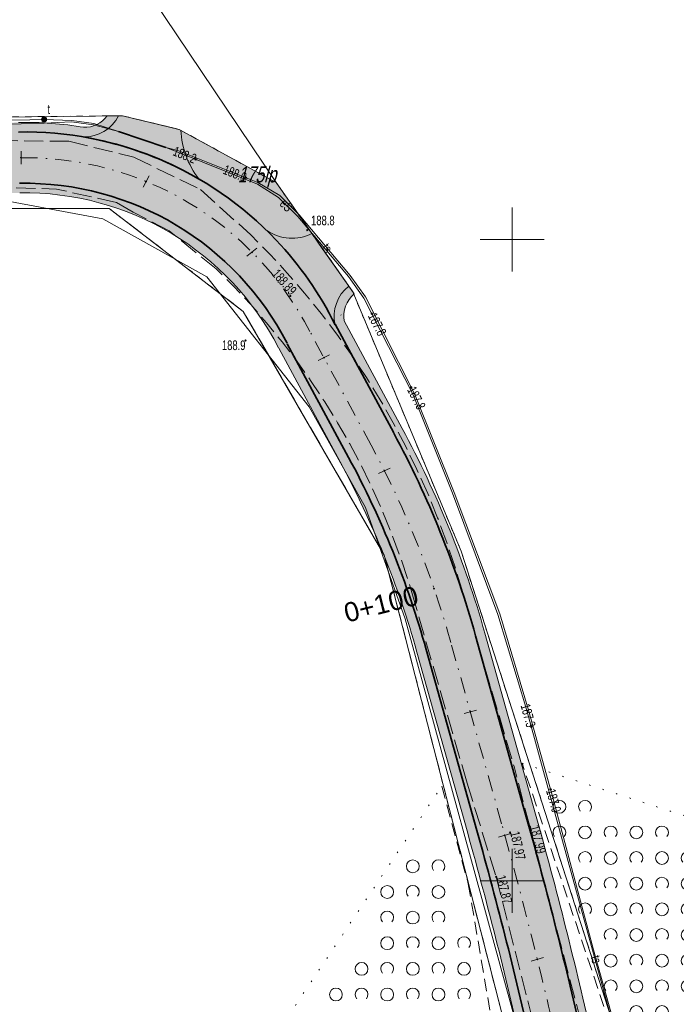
# Model space of a CAD drawing. Header units: millimetres. Extents: x 1024 to 29474, y -14562 to 6512.
# Tile 47 of 83: x 21629 to 21680, y 3005 to 3082. Entities that reach past the tile are written whole.
import ezdxf
from ezdxf.enums import TextEntityAlignment as Align

# ---------------------------------------------------------------- set-up
doc = ezdxf.new("R2010")
doc.units = ezdxf.units.MM
for name, pattern in [('1', [0]), ('2_14', [1, 0, -1]), ('2_OTKJ', [2, 1.5, -0.5]), ('2_OTZK', [1.5, 1, -0.5]), ('4_SUEP_A', [0]), ('4_SULO', [0]), ('4_SUTP_A', [0]), ('4_SUWP', [0]), ('DASHDOT', [25.4, 12.7, -6.35, 0, -6.35]), ('EGDE', [0]), ('EGKK', [2, 1.5, -0.5]), ('EGUG', [1, 0.5, -0.5])]:
    doc.linetypes.add(name, pattern=pattern)
for name, color, linetype, lineweight in [('D.O. Kilometraż', 250, 'Continuous', 20), ('D.O. Kr 15x30', 7, 'Continuous', 35), ('D.O. kresk jezdnia', 254, 'Continuous', 18), ('D.O. opornik 12x25', 1, 'Continuous', 35), ('D.O. oś pikieta', 250, 'DASHDOT', 20), ('D.O. Pobocze', 43, 'Continuous', 13), ('Dzialki', 7, 'EGDE', 18), ('Kontury', 3, 'EGKK', 18), ('OSN_EWID_T_0', 1, 'Continuous', 0), ('OTK_L_0', 7, '2_OTKJ', 18), ('OTR_T_0', 7, 'Continuous', 18), ('OTR_T_1', 7, 'Continuous', 18), ('OTZ_L_1', 7, '2_OTZK', 18), ('Podzial_sekcyjny_krzyze', 7, '1', 18), ('SUEP_E_T_0', 1, 'Continuous', 0), ('SUEP_L_0', 1, '4_SUEP_A', 18), ('SUER_T_0', 1, 'Continuous', 18), ('SUL_L_1', 7, '4_SULO', 35), ('SUT_E_T_2', 30, 'Continuous', 0), ('SUT_T_2', 30, 'Continuous', 18), ('SUTP_E_T_0', 30, 'Continuous', 0), ('SUTP_L_0', 30, '4_SUTP_A', 18), ('SUTR_T_0', 30, 'Continuous', 18), ('SUWP_L_0', 5, '4_SUWP', 18), ('Uzytki', 3, 'EGUG', 18)]:
    doc.layers.add(name, color=color, linetype=linetype, lineweight=lineweight)
doc.styles.get("Standard").update_dxf_attribs({"font": 'arial.ttf'})
pattern_1 = [(228.0128, (12153.590734, 0.762), (-6.0959986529, -6.8580010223), [0.10251643, -10.149145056]), (184.9697, (12153.522154, 0.6858), (9.14400080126, 0.76199337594), [0.175921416, -17.41621485]), (132.5104, (12153.346894, 0.67056), (7.61999292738, -8.3820066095), [0.124044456, -12.280416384]), (267.2737, (12153.049714, 0.48006), (0.76199696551, 15.24000022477), [0.160201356, -15.859931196]), (292.8337, (12153.042094, 0.32004), (-3.81000754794, 9.14399726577), [0.15709011, -15.551942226]), (357.2737, (12153.103054, 0.17526), (-15.24000022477, 0.76199696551), [0.160201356, -15.859931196]), (37.6942, (12153.263074, 0.16764), (-9.90600559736, -7.61999268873), [0.2118581, -20.97393494]), (72.2553, (12153.430714, 0.29718), (5.33400820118, 16.763997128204), [0.200015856, -19.8015766]), (121.4296, (12153.491674, 0.48768), (-6.09600627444, 9.90599621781), [0.1607439, -15.913663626]), (175.2364, (12153.407854, 0.62484), (8.3820007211, -0.7619935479), [0.183513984, -8.992181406]), (222.3974, (12153.224974, 0.64008), (-9.14400560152, -8.381993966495), [0.237323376, -23.49503175]), (138.8141, (12153.804094, 0.47244), (-5.33400224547, 4.57199795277), [0.08100136, -8.01916913]), (171.4692, (12153.743134, 0.52578), (9.90599869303, -1.52400602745), [0.154104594, -15.25639138]), (225, (12153.59073, 0.54864), (-1e-16, -0.762000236), [0.1077628, -0.969867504]), (203.1986, (12153.53739, 0.64008), (3.8099997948, 1.5240010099), [0.058032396, -5.74518663]), (291.8014, (12153.48405, 0.61722), (-0.7619999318, 2.286000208), [0.082069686, -4.021426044]), (30.9638, (12153.51453, 0.54102), (2.285998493, 1.5240018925), [0.1332959, -4.309889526]), (161.5651, (12153.62883, 0.6096), (1.524000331, -0.761998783), [0.09638614, -2.313269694]), (16.3895, (12153.042094, 0.61722), (7.62000167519, 2.28599444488), [0.1350264, -13.36764789]), (70.3462, (12153.171634, 0.65532), (-3.0479963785, -8.38200162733), [0.11327968, -11.214664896]), (293.1986, (12153.62883, 0.762), (-1.5240010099, 3.8099997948), [0.11606403, -5.687154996]), (343.6105, (12153.674554, 0.65532), (-7.62000167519, 2.28599444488), [0.1350264, -13.36764789]), (339.444, (12153.04209, 0.14478), (-3.81000140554, 1.5239969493), [0.13021056, -6.38032049]), (294.7751, (12153.164014, 0.09906), (-3.8099940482, 8.38200260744), [0.109101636, -10.801077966]), (66.8014, (12153.63645, 0), (1.5240010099, 3.8099997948), [0.11606403, -5.687154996]), (17.354, (12153.682174, 0.10668), (-9.90600153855, -3.04799581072), [0.12773482, -12.64571309]), (69.444, (12153.26307, 0), (-1.5239969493, -3.81000140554), [0.06510528, -6.44542577]), (101.3099, (12153.59073, 0), (-0.7619981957, 3.0480005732), [0.03885438, -3.8465981]), (165.9638, (12153.58311, 0.0381), (2.286000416, -0.7619985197), [0.15709011, -2.9847159]), (186.009, (12153.430714, 0.0762), (7.61999981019, 0.76199947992), [0.1455801, -14.412409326]), (303.6901, (12153.51453, 0.47244), (-0.762001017, 1.523999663), [0.109897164, -2.6375327]), (353.1572, (12153.575494, 0.381), (12.953999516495, -1.52400609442), [0.19186703, -18.994803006]), (60.9454, (12153.765994, 0.35814), (-3.0480000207, -5.33400029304), [0.07845247, -7.76681759]), (90, (12153.8041, 0.4267), (-0.762, 0.762), [0.04572, -0.71628]), (120.2564, (12153.415474, 0.09906), (3.04799610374, -5.33400187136), [0.10586009, -10.48018224]), (48.0128, (12153.362134, 0.1905), (6.0959986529, 6.8580010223), [0.205032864, -10.046628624]), (0, (12153.4993, 0.3429), (0.762, 0.762), [0.19812, -0.56388]), (325.3048, (12153.697414, 0.3429), (-7.61999562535, 5.3340065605), [0.12048287, -11.92779479]), (254.0546, (12153.79647, 0.27432), (-0.7619999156, -3.0480000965), [0.110948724, -5.436495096]), (207.646, (12153.765994, 0.16764), (-14.47799680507, -7.62000587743), [0.18064353, -17.88373919]), (175.4261, (12153.605974, 0.08382), (-9.90600042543, 0.761996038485), [0.19110884, -18.91975439])]

# ---------------------------------------------------------------- blocks, each defined once
blk = doc.blocks.new('2_OTRN')
at = {"linetype": 'Continuous'}
blk.add_circle((0, 0), 0.045, dxfattribs=at)
blk = doc.blocks.new('2_OTRS')
at = {"linetype": 'Continuous'}
blk.add_circle((0, 0), 0.045, dxfattribs=at)
blk = doc.blocks.new('2_OTZK')
at = {"linetype": 'Continuous'}
for centre in [(-1, 1), (1, -1)]:
    blk.add_circle(centre, 0.5, dxfattribs=at)
for centre, start, end in [((1, 1), 318.59038, 221.40962), ((-1, -1), 318.70311, 221.29689)]:
    blk.add_arc(centre, 0.5, start, end, dxfattribs=at)
blk = doc.blocks.new('4_SUPS')
at = {"linetype": 'Continuous'}
blk.add_circle((0, 0), 0.0625, dxfattribs=at)
blk = doc.blocks.new('4_SUTU')
at = {"linetype": 'Continuous'}
for radius in [0.2, 0.175, 0.15, 0.125, 0.1, 0.075, 0.05, 0.025, 0.00715]:
    blk.add_circle((0, 0), radius, dxfattribs=at)
blk = doc.blocks.new('Wykno-Rudnik')
at = {"layer": 'Dzialki'}
for p, q in [((5166.992, 3557.522), (5495.712, 3069.182)), ((5483.732, 3074.392), (5388.132, 3073.372)), ((5488.152, 3073.322), (5483.732, 3074.392)), ((5495.712, 3069.182), (5488.152, 3073.322)), ((5501.682, 3060.672), (5495.712, 3069.182)), ((5387.892, 3066.982), (5482.672, 3067.172)), ((5482.672, 3067.172), (5493.142, 3059.142)), ((5510.142, 3040.442), (5501.682, 3060.672)), ((5493.142, 3059.142), (5504.142, 3040.122)), ((5526.342, 2990.122), (5510.142, 3040.442)), ((5504.142, 3040.122), (5517.902, 2986.582))]:
    blk.add_line(p, q, dxfattribs=at)
at = {"layer": 'Kontury'}
for p, q in [((5482.672, 3067.172), (5387.892, 3066.982)), ((5493.142, 3059.142), (5482.672, 3067.172)), ((5504.142, 3040.122), (5493.142, 3059.142)), ((5517.902, 2986.582), (5504.142, 3040.122))]:
    blk.add_line(p, q, dxfattribs=at)
at = {"layer": 'OTK_L_0', "linetype": '2_OTKJ'}
for p, q in [((5479.541, 3072.4), (5465.84, 3072.526)), ((5479.541, 3072.4), (5484.603, 3071.166)), ((5484.603, 3071.166), (5489.816, 3068.631)), ((5471.434, 3068.892), (5478.575, 3068.679)), ((5483.246, 3067.624), (5478.575, 3068.679)), ((5489.816, 3068.631), (5493.74, 3065.095)), ((5484.547, 3066.885), (5483.246, 3067.624)), ((5487.349, 3065.428), (5484.547, 3066.885)), ((5491.032, 3062.462), (5487.349, 3065.428)), ((5510.269, 3037.21), (5514.272, 3023.652)), ((5510.602, 3022.362), (5506.53, 3036.406)), ((5515.502, 3018.962), (5514.272, 3023.652)), ((5510.602, 3022.362), (5512.872, 3015.062)), ((5521.042, 2997.862), (5515.502, 3018.962)), ((5512.872, 3015.062), (5517.512, 2996.812))]:
    blk.add_line(p, q, dxfattribs=at)
for centre, radius, start, end in [((5449.669, 3020.129), 62.962, 15.74127, 45.5761), ((5450.493, 3020.713), 58.192, 15.64489, 45.84251)]:
    blk.add_arc(centre, radius, start, end, dxfattribs=at)
at = {"layer": 'OTZ_L_1', "linetype": '2_14'}
for p, q in [((5514.902, 3023.902), (5557.542, 3010.132)), ((5480.712, 2980.332), (5508.632, 3022.112))]:
    blk.add_line(p, q, dxfattribs=at)
at = {"layer": 'OTZ_L_1', "linetype": '2_OTZK'}
for p, q in [((5526.552, 2989.292), (5514.902, 3023.902)), ((5508.632, 3022.112), (5510.702, 3014.502)), ((5510.702, 3014.502), (5515.492, 2986.422))]:
    blk.add_line(p, q, dxfattribs=at)
at = {"layer": 'Podzial_sekcyjny_krzyze'}
for p, q in [((5514.122, 3062.242), (5514.122, 3067.242)), ((5511.622, 3064.742), (5516.622, 3064.742)), ((5514.122, 3012.242), (5514.122, 3017.242)), ((5511.622, 3014.742), (5516.622, 3014.742))]:
    blk.add_line(p, q, dxfattribs=at)
at = {"layer": 'SUEP_L_0', "linetype": '4_SUEP_A'}
for p, q in [((5471.522, 3073.622), (5477.612, 3073.812)), ((5477.612, 3073.812), (5479.732, 3073.922)), ((5479.732, 3073.922), (5481.452, 3073.672)), ((5481.452, 3073.672), (5483.412, 3073.172)), ((5483.412, 3073.172), (5487.092, 3071.912)), ((5487.092, 3071.912), (5487.992, 3071.572)), ((5487.992, 3071.572), (5494.252, 3069.052)), ((5494.252, 3069.052), (5495.882, 3068.012)), ((5495.882, 3068.012), (5497.412, 3066.542)), ((5497.412, 3066.542), (5501.362, 3061.852)), ((5501.362, 3061.852), (5502.552, 3060.182)), ((5502.552, 3060.182), (5506.402, 3052.632)), ((5506.402, 3052.632), (5509.472, 3044.952)), ((5509.472, 3044.952), (5513.012, 3035.512)), ((5513.012, 3035.512), (5515.272, 3028.012)), ((5515.272, 3028.012), (5517.162, 3021.092)), ((5517.162, 3021.092), (5520.392, 3009.322)), ((5520.392, 3009.322), (5523.452, 2998.222))]:
    blk.add_line(p, q, dxfattribs=at)
at = {"layer": 'SUL_L_1', "linetype": '4_SULO'}
blk.add_line((5483.412, 3073.172), (5487.092, 3071.912), dxfattribs=at)
at = {"layer": 'SUTP_L_0', "linetype": '4_SUTP_A'}
for p, q in [((5471.492, 3074.012), (5476.482, 3074.062)), ((5476.482, 3074.062), (5477.602, 3074.102)), ((5477.602, 3074.102), (5479.762, 3074.032)), ((5479.762, 3074.032), (5481.472, 3073.792)), ((5481.472, 3073.792), (5483.412, 3073.172)), ((5483.412, 3073.172), (5487.092, 3071.912)), ((5487.092, 3071.912), (5488.032, 3071.692)), ((5488.032, 3071.692), (5494.292, 3069.182)), ((5494.292, 3069.182), (5496.002, 3068.172)), ((5496.002, 3068.172), (5497.512, 3066.662)), ((5497.512, 3066.662), (5501.472, 3061.932)), ((5501.472, 3061.932), (5502.672, 3060.262)), ((5502.672, 3060.262), (5506.522, 3052.652)), ((5506.522, 3052.652), (5509.592, 3045.012)), ((5509.592, 3045.012), (5513.162, 3035.552)), ((5513.162, 3035.552), (5515.402, 3028.032)), ((5515.402, 3028.032), (5517.322, 3021.142)), ((5517.322, 3021.142), (5520.482, 3009.362)), ((5520.482, 3009.362), (5523.562, 2998.242))]:
    blk.add_line(p, q, dxfattribs=at)
at = {"layer": 'SUWP_L_0', "linetype": '4_SUWP'}
for p, q in [((5482.192, 3066.362), (5474.222, 3067.832)), ((5490.292, 3061.832), (5482.192, 3066.362)), ((5498.282, 3051.692), (5490.292, 3061.832)), ((5502.692, 3043.852), (5498.282, 3051.692)), ((5505.772, 3035.162), (5502.692, 3043.852)), ((5518.972, 2987.042), (5505.772, 3035.162))]:
    blk.add_line(p, q, dxfattribs=at)
at = {"layer": 'Uzytki'}
for p, q in [((5388.132, 3073.372), (5483.732, 3074.392)), ((5483.732, 3074.392), (5488.152, 3073.322)), ((5488.152, 3073.322), (5495.712, 3069.182)), ((5495.712, 3069.182), (5501.682, 3060.672)), ((5482.672, 3067.172), (5387.892, 3066.982)), ((5493.142, 3059.142), (5482.672, 3067.172)), ((5501.682, 3060.672), (5510.142, 3040.442)), ((5504.142, 3040.122), (5493.142, 3059.142)), ((5510.142, 3040.442), (5526.342, 2990.122)), ((5517.902, 2986.582), (5504.142, 3040.122))]:
    blk.add_line(p, q, dxfattribs=at)
at = {"layer": 'OTR_T_0'}
for p in [(5496.818, 3060.34), (5515.502, 3018.962), (5513.962, 3018.502), (5512.872, 3015.062)]:
    blk.add_blockref('2_OTRS', p, dxfattribs=at)
at = {"layer": 'OTR_T_1'}
for p in [(5498.142, 3065.477), (5493.314, 3056.872)]:
    blk.add_blockref('2_OTRN', p, dxfattribs=at)
at = {"layer": 'OTZ_L_1'}
for p in [(5518.812, 3019.512), (5520.812, 3017.512), (5524.812, 3017.512), (5522.812, 3015.512), (5526.812, 3015.512), (5507.372, 3014.872), (5520.812, 3013.512), (5524.812, 3013.512), (5505.372, 3012.872), (5522.812, 3011.512), (5526.812, 3011.512), (5507.372, 3010.872), (5505.372, 3008.872), (5509.372, 3008.872), (5524.812, 3009.512), (5522.812, 3007.512), (5526.812, 3007.512), (5503.372, 3006.872), (5507.372, 3006.872), (5524.812, 3005.512), (5501.372, 3004.872), (5505.372, 3004.872), (5509.372, 3004.872)]:
    blk.add_blockref('2_OTZK', p, dxfattribs=at)
at = {"layer": 'SUER_T_0'}
for p in [(5489.43, 3070.994), (5503.179, 3058.953), (5515.619, 3026.744)]:
    blk.add_blockref('4_SUPS', p, dxfattribs=at)
at = {"layer": 'SUT_T_2'}
blk.add_blockref('4_SUTU', (5477.602, 3074.102), dxfattribs=at)
at = {"layer": 'SUTR_T_0'}
for p in [(5493.347, 3069.561), (5506.242, 3053.207), (5517.119, 3021.871)]:
    blk.add_blockref('4_SUPS', p, dxfattribs=at)
at = {"layer": 'OSN_EWID_T_0', "oblique": 15, "width": 0.7}
blk.add_text('175lp', height=1.25, dxfattribs=at).set_placement((5495.702, 3069.192), align=Align.RIGHT)
at = {"layer": 'OTR_T_0', "lineweight": 9, "width": 0.7}
blk.add_text('188.89', height=0.75, rotation=311.62, dxfattribs=at).set_placement((5496.818, 3060.34), align=Align.RIGHT)
for s, rotation, p in [('187.99', 284.71148, (5515.502, 3018.962)), ('187.97', 282.65025, (5513.962, 3018.502)), ('187.87', 284.26501, (5512.872, 3015.062))]:
    blk.add_text(s, height=0.75, rotation=rotation, dxfattribs=at).set_placement(p)
at = {"layer": 'OTR_T_1', "lineweight": 9, "width": 0.7}
blk.add_text('188.8', height=0.75, dxfattribs=at).set_placement((5498.437, 3065.853))
blk.add_text('188.9', height=0.75, dxfattribs=at).set_placement((5493.314, 3056.872), align=Align.TOP_RIGHT)
at = {"layer": 'SUEP_E_T_0', "lineweight": 9, "width": 0.7}
blk.add_text('eS', height=0.75, rotation=316.14576, dxfattribs=at).set_placement((5496.505, 3067.414), align=Align.MIDDLE)
at = {"layer": 'SUER_T_0', "lineweight": 9, "width": 0.7}
for s, rotation, p in [('188.2', 338.07246, (5489.43, 3070.994)), ('187.3', 285.27613, (5515.619, 3026.744))]:
    blk.add_text(s, height=0.75, rotation=rotation, dxfattribs=at).set_placement(p, align=Align.MIDDLE_RIGHT)
blk.add_text('187.8', height=0.75, rotation=297.01857, dxfattribs=at).set_placement((5503.179, 3058.953), align=Align.MIDDLE_LEFT)
at = {"layer": 'SUT_E_T_2', "lineweight": 9, "width": 0.7}
blk.add_text('t', height=0.75, dxfattribs=at).set_placement((5477.869, 3074.528))
at = {"layer": 'SUTP_E_T_0', "lineweight": 9, "width": 0.7}
for rotation, p in [(309.93638, (5499.681, 3064.072)), (285.01615, (5520.683, 3008.614))]:
    blk.add_text('ts', height=0.75, rotation=rotation, dxfattribs=at).set_placement(p, align=Align.MIDDLE)
at = {"layer": 'SUTR_T_0', "lineweight": 9, "width": 0.7}
blk.add_text('188.0', height=0.75, rotation=338.15126, dxfattribs=at).set_placement((5493.347, 3069.561), align=Align.MIDDLE_RIGHT)
for s, rotation, p in [('187.8', 296.83546, (5506.242, 3053.207)), ('187.0', 285.57128, (5517.119, 3021.871))]:
    blk.add_text(s, height=0.75, rotation=rotation, dxfattribs=at).set_placement(p, align=Align.MIDDLE_LEFT)

msp = doc.modelspace()

# ---------------------------------------------------------------- hatches: boundary and pattern name
at = {"layer": 'D.O. kresk jezdnia', "lineweight": 5, "ltscale": 0.3}
h = msp.add_hatch(color=256, dxfattribs=at)
h.dxf.hatch_style = 2
h.paths.add_polyline_path([(21652.328, 3055.81), (21656.164, 3048.705, -0.055516), (21662.386, 3033.312), (21666.343, 3019.191, -0.012912), (21670.769, 3001.668), (21674.838, 2983.607), (21676.888, 2983.607), (21672.72, 3002.107, 0.012912), (21668.269, 3019.731), (21664.312, 3033.851, 0.055516), (21657.924, 3049.656), (21654.075, 3056.784)])
h.paths.add_polyline_path([(21650.581, 3054.835), (21654.404, 3047.755, -0.055516), (21660.46, 3032.772), (21664.417, 3018.652, -0.012912), (21668.818, 3001.228), (21672.788, 2983.607), (21674.838, 2983.607), (21670.769, 3001.668, 0.012912), (21666.343, 3019.191), (21662.386, 3033.312, 0.055516), (21656.164, 3048.705), (21652.328, 3055.81)])
h.paths.add_polyline_path([(21562.423, 3071.9), (21563.731, 3069.924), (21628.689, 3071.123, -0.285927), (21651.38, 3057.566), (21652.328, 3055.81), (21654.075, 3056.784), (21653.149, 3058.499), (21653.14, 3058.516), (21653.149, 3058.499, 0.285725), (21628.652, 3073.122)])
h.paths.add_polyline_path([(21563.731, 3069.924), (21565.039, 3067.947), (21628.726, 3069.123, -0.285927), (21649.601, 3056.651), (21649.62, 3056.616), (21650.581, 3054.835), (21652.328, 3055.81), (21651.38, 3057.566, 0.285927), (21628.689, 3071.123)])
h.paths.add_polyline_path([(21290.145, 3061.719), (21291.224, 3059.757), (21378.487, 3062.951, 0.00767), (21393.807, 3063.747), (21416.946, 3065.306, -0.002312), (21426.175, 3065.884), (21426.679, 3067.917, 0.002467), (21416.812, 3067.301), (21393.672, 3065.742, -0.00767), (21378.414, 3064.949)])
h.paths.add_polyline_path([(21291.224, 3059.757), (21292.303, 3057.795), (21378.561, 3060.952, 0.00767), (21393.941, 3061.751), (21417.081, 3063.31, -0.002156), (21425.672, 3063.852), (21426.175, 3065.884, 0.002312), (21416.946, 3065.306), (21393.807, 3063.747, -0.00767), (21378.487, 3062.951)])
h.paths.add_polyline_path([(21426.679, 3067.917), (21426.175, 3065.884, -0.006897), (21453.736, 3067.104), (21501.657, 3068.563, -0.002993), (21537.56, 3069.44), (21563.731, 3069.924), (21562.423, 3071.9), (21537.523, 3071.44, 0.002993), (21501.596, 3070.562), (21453.675, 3069.103, 0.006742)])
h.paths.add_polyline_path([(21518.603, 3071.198), (21517.477, 3071.169), (21517.528, 3069.166), (21518.654, 3069.195)])
h.paths.add_polyline_path([(21426.175, 3065.884), (21425.672, 3063.852, -0.007053), (21453.797, 3065.105), (21501.718, 3066.564, -0.002993), (21537.597, 3067.441), (21565.039, 3067.947), (21563.731, 3069.924), (21537.56, 3069.44, 0.002993), (21501.657, 3068.563), (21453.736, 3067.104, 0.006897)])
h.paths.add_polyline_path([(21144.258, 3056.716), (21142.975, 3054.694), (21248.153, 3056.471, 0.004925), (21277.729, 3057.262), (21292.303, 3057.795), (21291.224, 3059.757), (21277.656, 3059.26, -0.004925), (21248.119, 3058.47)])
h.paths.add_polyline_path([(21249.436, 3058.876), (21248.498, 3058.86), (21248.511, 3058.116), (21249.448, 3058.131)])
h.paths.add_polyline_path([(21249.436, 3058.876), (21248.498, 3058.86), (21248.511, 3058.116), (21249.448, 3058.131)])
h.paths.add_polyline_path([(21145.541, 3058.738), (21144.258, 3056.716), (21248.119, 3058.47, 0.004925), (21277.656, 3059.26), (21291.224, 3059.757), (21290.145, 3061.719), (21277.583, 3061.259, -0.004925), (21248.085, 3060.47)])
h.paths.add_polyline_path([(21672.788, 2983.607), (21674.303, 2976.879, 0.00629), (21678.22, 2961.146), (21681.726, 2947.432), (21683.604, 2940.082), (21686.448, 2940.821), (21680.303, 2961.71, -0.016129), (21676.254, 2977.319), (21674.838, 2983.607)])
h.paths.add_polyline_path([(21674.838, 2983.607), (21676.254, 2977.319, 0.016129), (21680.303, 2961.71), (21686.448, 2940.821), (21688.609, 2941.382), (21685.563, 2950.917), (21682.222, 2962.275, -0.016129), (21678.205, 2977.758), (21676.888, 2983.607)])
h.paths.add_polyline_path([(20999.059, 3057.638), (21076.273, 3055.945, 0.009703), (21095.677, 3055.896), (21144.258, 3056.716), (21145.541, 3058.738), (21095.643, 3057.896, -0.009703), (21076.317, 3057.945), (20999.882, 3059.621)])
h.paths.add_polyline_path([(20998.237, 3055.656), (21076.229, 3053.945, 0.009703), (21095.711, 3053.896), (21142.975, 3054.694), (21144.258, 3056.716), (21095.677, 3055.896, -0.009703), (21076.273, 3055.945), (20999.059, 3057.638)])
h.paths.add_polyline_path([(20871.971, 3057.141, 0.006872), (20881.644, 3056.941), (20943.823, 3056.511, -0.003753), (20988.818, 3055.862), (20998.237, 3055.656), (20999.059, 3057.638), (20988.862, 3057.862, 0.003753), (20943.836, 3058.511), (20881.658, 3058.941, -0.006268), (20872.885, 3059.112)])
h.paths.add_polyline_path([(20872.885, 3059.112, 0.006268), (20881.658, 3058.941), (20943.836, 3058.511, -0.003753), (20988.862, 3057.862), (20999.059, 3057.638), (20999.882, 3059.621), (20988.906, 3059.861, 0.003753), (20943.85, 3060.511), (20881.672, 3060.941, -0.005656), (20873.801, 3061.085)])
h.paths.add_polyline_path([(20982.331, 3057.615), (20983.269, 3057.596), (20983.284, 3058.34), (20982.346, 3058.359)])
h.paths.add_polyline_path([(20982.331, 3057.615), (20983.269, 3057.596), (20983.284, 3058.34), (20982.346, 3058.359)])
edge = h.paths.add_edge_path()
edge.add_line((20848.394, 3062.767), (20785.87, 3069.213))
edge.add_line((20785.87, 3069.213), (20785.665, 3067.223))
edge.add_line((20785.665, 3067.223), (20848.189, 3060.778))
edge.add_arc((20884.078, 3408.933), 350, -95.88551, -91.83268)
edge.add_line((20872.885, 3059.112), (20873.801, 3061.085))
edge.add_arc((20884.078, 3408.933), 348, 264.11449, 268.30758, ccw=False)
edge = h.paths.add_edge_path()
edge.add_line((20848.189, 3060.778), (20785.665, 3067.223))
edge.add_line((20785.665, 3067.223), (20785.46, 3065.234))
edge.add_line((20785.46, 3065.234), (20847.984, 3058.788))
edge.add_arc((20884.078, 3408.933), 352, -95.88551, -91.9712)
edge.add_line((20871.971, 3057.141), (20872.885, 3059.112))
edge.add_arc((20884.078, 3408.933), 350, 264.11449, 268.16732, ccw=False)
at = {"layer": 'D.O. oś pikieta', "ltscale": 0.3}
h = msp.add_hatch(color=256, dxfattribs=at)
h.dxf.hatch_style = 1
h.paths.add_polyline_path([(21661.643, 3037.661, -0.414214), (21661.218, 3036.926, -0.414214), (21660.484, 3037.351), (21661.064, 3037.506)])
at = {"layer": 'D.O. Pobocze'}
h = msp.add_hatch(dxfattribs=at)
h.set_pattern_fill('GRAVL1', color=256, scale=0.03, style=2)
h.set_pattern_definition([(228.0128, (12153.590734, 0.762), (-6.0959986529, -6.8580010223), [0.10251643, -10.149145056]), (184.9697, (12153.522154, 0.6858), (9.14400080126, 0.76199337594), [0.175921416, -17.41621485]), (132.5104, (12153.346894, 0.67056), (7.61999292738, -8.3820066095), [0.124044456, -12.280416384]), (267.2737, (12153.049714, 0.48006), (0.76199696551, 15.24000022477), [0.160201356, -15.859931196]), (292.8337, (12153.042094, 0.32004), (-3.81000754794, 9.14399726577), [0.15709011, -15.551942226]), (357.2737, (12153.103054, 0.17526), (-15.24000022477, 0.76199696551), [0.160201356, -15.859931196]), (37.6942, (12153.263074, 0.16764), (-9.90600559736, -7.61999268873), [0.2118581, -20.97393494]), (72.2553, (12153.430714, 0.29718), (5.33400820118, 16.763997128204), [0.200015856, -19.8015766]), (121.4296, (12153.491674, 0.48768), (-6.09600627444, 9.90599621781), [0.1607439, -15.913663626]), (175.2364, (12153.407854, 0.62484), (8.3820007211, -0.7619935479), [0.183513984, -8.992181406]), (222.3974, (12153.224974, 0.64008), (-9.14400560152, -8.381993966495), [0.237323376, -23.49503175]), (138.8141, (12153.804094, 0.47244), (-5.33400224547, 4.57199795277), [0.08100136, -8.01916913]), (171.4692, (12153.743134, 0.52578), (9.90599869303, -1.52400602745), [0.154104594, -15.25639138]), (225, (12153.59073, 0.54864), (-1e-16, -0.762000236), [0.1077628, -0.969867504]), (203.1986, (12153.53739, 0.64008), (3.8099997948, 1.5240010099), [0.058032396, -5.74518663]), (291.8014, (12153.48405, 0.61722), (-0.7619999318, 2.286000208), [0.082069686, -4.021426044]), (30.9638, (12153.51453, 0.54102), (2.285998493, 1.5240018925), [0.1332959, -4.309889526]), (161.5651, (12153.62883, 0.6096), (1.524000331, -0.761998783), [0.09638614, -2.313269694]), (16.3895, (12153.042094, 0.61722), (7.62000167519, 2.28599444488), [0.1350264, -13.36764789]), (70.3462, (12153.171634, 0.65532), (-3.0479963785, -8.38200162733), [0.11327968, -11.214664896]), (293.1986, (12153.62883, 0.762), (-1.5240010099, 3.8099997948), [0.11606403, -5.687154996]), (343.6105, (12153.674554, 0.65532), (-7.62000167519, 2.28599444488), [0.1350264, -13.36764789]), (339.444, (12153.04209, 0.14478), (-3.81000140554, 1.5239969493), [0.13021056, -6.38032049]), (294.7751, (12153.164014, 0.09906), (-3.8099940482, 8.38200260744), [0.109101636, -10.801077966]), (66.8014, (12153.63645, 0), (1.5240010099, 3.8099997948), [0.11606403, -5.687154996]), (17.354, (12153.682174, 0.10668), (-9.90600153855, -3.04799581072), [0.12773482, -12.64571309]), (69.444, (12153.26307, 0), (-1.5239969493, -3.81000140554), [0.06510528, -6.44542577]), (101.3099, (12153.59073, 0), (-0.7619981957, 3.0480005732), [0.03885438, -3.8465981]), (165.9638, (12153.58311, 0.0381), (2.286000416, -0.7619985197), [0.15709011, -2.9847159]), (186.009, (12153.430714, 0.0762), (7.61999981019, 0.76199947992), [0.1455801, -14.412409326]), (303.6901, (12153.51453, 0.47244), (-0.762001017, 1.523999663), [0.109897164, -2.6375327]), (353.1572, (12153.575494, 0.381), (12.953999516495, -1.52400609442), [0.19186703, -18.994803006]), (60.9454, (12153.765994, 0.35814), (-3.0480000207, -5.33400029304), [0.07845247, -7.76681759]), (90, (12153.8041, 0.4267), (-0.762, 0.762), [0.04572, -0.71628]), (120.2564, (12153.415474, 0.09906), (3.04799610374, -5.33400187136), [0.10586009, -10.48018224]), (48.0128, (12153.362134, 0.1905), (6.0959986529, 6.8580010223), [0.205032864, -10.046628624]), (0, (12153.4993, 0.3429), (0.762, 0.762), [0.19812, -0.56388]), (325.3048, (12153.697414, 0.3429), (-7.61999562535, 5.3340065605), [0.12048287, -11.92779479]), (254.0546, (12153.79647, 0.27432), (-0.7619999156, -3.0480000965), [0.110948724, -5.436495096]), (207.646, (12153.765994, 0.16764), (-14.47799680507, -7.62000587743), [0.18064353, -17.88373919]), (175.4261, (12153.605974, 0.08382), (-9.90600042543, 0.761996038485), [0.19110884, -18.91975439])])
h.paths.add_polyline_path([(21295.59, 3062.496), (21295.59, 3061.918), (21378.414, 3064.949, 0.00767), (21393.672, 3065.742), (21416.812, 3067.301, -0.000869), (21420.288, 3067.529), (21420.288, 3068.281, 0.000881), (21416.761, 3068.049), (21393.622, 3066.491, -0.000109), (21393.406, 3066.476), (21385.904, 3065.832)])
h.paths.add_polyline_path([(21301.169, 3058.119), (21300.427, 3057.342), (21358.487, 3059.467), (21385.924, 3060.732), (21407.356, 3061.903), (21417.131, 3062.562, -0.000793), (21420.288, 3062.769), (21420.288, 3063.521, 0.000805), (21417.081, 3063.31), (21393.941, 3061.751, -0.00767), (21378.561, 3060.952)])
h.paths.add_polyline_path([(21420.288, 3063.521), (21420.288, 3062.769, -0.008416), (21453.82, 3064.355), (21501.74, 3065.814, -0.002758), (21534.798, 3066.638), (21534.798, 3067.388, 0.002759), (21501.718, 3066.564), (21453.797, 3065.105, 0.008404)])
h.paths.add_polyline_path([(21420.288, 3068.281), (21420.288, 3067.529, -0.00834), (21453.675, 3069.103), (21501.596, 3070.562, -0.002766), (21534.798, 3071.389), (21534.798, 3072.139, 0.002767), (21501.573, 3071.311), (21453.652, 3069.853, 0.008328)])
h.paths.add_polyline_path([(21213.759, 3059.892), (21248.085, 3060.47, 0.004925), (21277.583, 3061.259), (21295.59, 3061.918), (21295.59, 3062.496), (21272.194, 3061.632), (21212.751, 3060.524), (21211.751, 3060.507), (21212.751, 3060.524)])
h.paths.add_polyline_path([(21641.516, 3070.129, -0.084264), (21648.744, 3064.704, 0.309606), (21652.119, 3064.386), (21651.685, 3065.005, -0.295054), (21649.255, 3065.255, 0.082631), (21641.977, 3070.734, -0.174287), (21640.889, 3073.396), (21640.135, 3073.579, 0.192709)])
h.paths.add_polyline_path([(21534.798, 3067.388), (21534.798, 3066.638, -0.000235), (21537.611, 3066.691), (21595.525, 3067.76), (21595.052, 3068.501), (21537.597, 3067.441, 0.000233)])
h.paths.add_polyline_path([(21534.798, 3072.139), (21534.798, 3071.389, -0.000227), (21537.523, 3071.44), (21592.53, 3072.455), (21592.056, 3073.197), (21537.509, 3072.19, 0.000226)])
h.paths.add_polyline_path([(21592.056, 3073.197), (21592.53, 3072.455), (21628.652, 3073.122, -0.047012), (21633.704, 3072.74, 0.289665), (21636.454, 3074.389), (21635.568, 3074.379, -0.23502), (21633.772, 3073.489, 0.046479), (21628.638, 3073.872)])
h = msp.add_hatch(dxfattribs=at)
h.set_pattern_fill('GRAVL1', color=256, scale=0.03, style=2)
h.set_pattern_definition(pattern_1)
h.paths.add_polyline_path([(21650.357, 3064.025, -0.149109), (21648.744, 3064.704, -0.075058), (21653.354, 3058.092, -0.003805), (21653.345, 3058.137, -0.125064), (21653.403, 3059.613, -0.154333), (21654.416, 3061.112), (21652.119, 3064.386, -0.153414)])
h.paths.add_polyline_path([(21635.338, 3073.178, -0.143907), (21633.704, 3072.74, -0.076722), (21641.516, 3070.129, -0.077018), (21640.642, 3071.386, -0.113999), (21640.135, 3073.579), (21636.774, 3074.392), (21636.454, 3074.389, -0.139926)])
h = msp.add_hatch(dxfattribs=at)
h.set_pattern_fill('GRAVL1', color=256, scale=0.03, style=2)
h.set_pattern_definition([(228.0128, (12146.63007, -2.35593), (-6.0959986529, -6.8580010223), [0.10251643, -10.149145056]), (184.9697, (12146.56149, -2.432127), (9.14400080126, 0.76199337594), [0.175921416, -17.41621485]), (132.5104, (12146.38623, -2.447367), (7.61999292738, -8.3820066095), [0.124044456, -12.280416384]), (267.2737, (12146.08905, -2.637867), (0.76199696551, 15.24000022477), [0.160201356, -15.859931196]), (292.8337, (12146.08143, -2.797887), (-3.81000754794, 9.14399726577), [0.15709011, -15.551942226]), (357.2737, (12146.14239, -2.942667), (-15.24000022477, 0.76199696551), [0.160201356, -15.859931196]), (37.6942, (12146.302409, -2.950287), (-9.90600559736, -7.61999268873), [0.2118581, -20.97393494]), (72.2553, (12146.470049, -2.820747), (5.33400820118, 16.763997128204), [0.200015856, -19.8015766]), (121.4296, (12146.53101, -2.630247), (-6.09600627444, 9.90599621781), [0.1607439, -15.913663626]), (175.2364, (12146.44719, -2.49309), (8.3820007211, -0.7619935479), [0.183513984, -8.992181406]), (222.3974, (12146.264309, -2.477847), (-9.14400560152, -8.381993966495), [0.237323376, -23.49503175]), (138.8141, (12146.84343, -2.64549), (-5.33400224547, 4.57199795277), [0.08100136, -8.01916913]), (171.4692, (12146.78247, -2.592147), (9.90599869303, -1.52400602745), [0.154104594, -15.25639138]), (225, (12146.63007, -2.5693), (-2e-16, -0.762000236), [0.1077628, -0.969867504]), (203.1986, (12146.57673, -2.47785), (3.8099997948, 1.5240010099), [0.058032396, -5.74518663]), (291.8014, (12146.52339, -2.50071), (-0.7619999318, 2.286000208), [0.082069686, -4.021426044]), (30.9638, (12146.55387, -2.57691), (2.285998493, 1.5240018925), [0.1332959, -4.309889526]), (161.5651, (12146.66817, -2.50833), (1.524000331, -0.761998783), [0.09638614, -2.313269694]), (16.3895, (12146.08143, -2.500707), (7.62000167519, 2.28599444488), [0.1350264, -13.36764789]), (70.3462, (12146.21097, -2.462607), (-3.0479963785, -8.38200162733), [0.11327968, -11.214664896]), (293.1986, (12146.66817, -2.35593), (-1.5240010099, 3.8099997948), [0.11606403, -5.687154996]), (343.6105, (12146.71389, -2.462607), (-7.62000167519, 2.28599444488), [0.1350264, -13.36764789]), (339.444, (12146.08143, -2.97315), (-3.81000140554, 1.5239969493), [0.13021056, -6.38032049]), (294.7751, (12146.20335, -3.01887), (-3.8099940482, 8.38200260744), [0.109101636, -10.801077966]), (66.8014, (12146.67579, -3.11793), (1.5240010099, 3.8099997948), [0.11606403, -5.687154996]), (17.354, (12146.72151, -3.011247), (-9.90600153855, -3.04799581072), [0.12773482, -12.64571309]), (69.444, (12146.30241, -3.11793), (-1.5239969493, -3.81000140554), [0.06510528, -6.44542577]), (101.3099, (12146.63007, -3.11793), (-0.7619981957, 3.0480005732), [0.03885438, -3.8465981]), (165.9638, (12146.62245, -3.07983), (2.286000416, -0.7619985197), [0.15709011, -2.9847159]), (186.009, (12146.47005, -3.041727), (7.61999981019, 0.76199947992), [0.1455801, -14.412409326]), (303.6901, (12146.55387, -2.64549), (-0.762001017, 1.523999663), [0.109897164, -2.6375327]), (353.1572, (12146.61483, -2.736927), (12.953999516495, -1.52400609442), [0.19186703, -18.994803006]), (60.9454, (12146.80533, -2.75979), (-3.0480000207, -5.33400029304), [0.07845247, -7.76681759]), (90, (12146.8434, -2.6912), (-0.762, 0.762), [0.04572, -0.71628]), (120.2564, (12146.45481, -3.01887), (3.04799610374, -5.33400187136), [0.10586009, -10.48018224]), (48.0128, (12146.40147, -2.92743), (6.0959986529, 6.8580010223), [0.205032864, -10.046628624]), (0, (12146.5386, -2.775), (0.762, 0.762), [0.19812, -0.56388]), (325.3048, (12146.73675, -2.775027), (-7.61999562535, 5.3340065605), [0.12048287, -11.92779479]), (254.0546, (12146.83581, -2.84361), (-0.7619999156, -3.0480000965), [0.110948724, -5.436495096]), (207.646, (12146.80533, -2.950287), (-14.47799680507, -7.62000587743), [0.18064353, -17.88373919]), (175.4261, (12146.64531, -3.034107), (-9.90600042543, 0.761996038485), [0.19110884, -18.91975439])])
h.paths.add_polyline_path([(21640.889, 3073.396), (21641.194, 3073.322), (21648.754, 3069.182), (21651.685, 3065.005, -0.295054), (21649.255, 3065.255, 0.082631), (21641.977, 3070.734, -0.174287)])
h = msp.add_hatch(dxfattribs=at)
h.set_pattern_fill('GRAVL1', color=256, scale=0.03, style=2)
h.set_pattern_definition(pattern_1)
h.paths.add_polyline_path([(21595.052, 3068.501), (21595.525, 3067.76), (21628.74, 3068.373, -0.285927), (21648.935, 3056.308), (21648.96, 3056.26), (21653.744, 3047.399, -0.003632), (21654.236, 3046.472), (21655.08, 3046.472, 0.004969), (21654.404, 3047.755), (21649.62, 3056.616), (21649.601, 3056.651, 0.285927), (21628.726, 3069.123)])
h.paths.add_polyline_path([(21654.236, 3046.472, -0.051874), (21659.738, 3032.57), (21663.695, 3018.449, -0.012912), (21668.086, 3001.063), (21671.75, 2984.801), (21672.317, 2985.697), (21668.818, 3001.228, 0.012912), (21664.417, 3018.652), (21660.46, 3032.772, 0.050533), (21655.08, 3046.472)])
h.paths.add_polyline_path([(21659.548, 3046.472, -0.043881), (21664.312, 3033.851), (21668.269, 3019.731, -0.012912), (21672.72, 3002.107), (21675.995, 2987.571), (21676.891, 2987.004), (21673.452, 3002.272, 0.012912), (21668.991, 3019.933), (21665.034, 3034.054, 0.042719), (21660.38, 3046.472)])
h.paths.add_polyline_path([(21677.513, 2980.83), (21678.205, 2977.758, 0.016129), (21682.222, 2962.275), (21685.563, 2950.917), (21688.609, 2941.382), (21689.258, 2941.55), (21686.281, 2951.133), (21682.942, 2962.487, -0.016129), (21678.937, 2977.923), (21678.08, 2981.726)])
h.paths.add_polyline_path([(21659.548, 3046.472), (21660.38, 3046.472, 0.012766), (21658.584, 3050.012), (21654.06, 3058.391, -0.267667), (21654.848, 3060.497), (21654.416, 3061.112, 0.284896), (21653.345, 3058.137), (21657.924, 3049.656, -0.011607)])
h.paths.add_polyline_path([(21675.995, 2987.571), (21677.513, 2980.83), (21678.08, 2981.726), (21678.196, 2981.91), (21679.186, 2982.133), (21678.874, 2984.382), (21679.129, 2987.252), (21677.19, 2986.815), (21676.891, 2987.004)])
edge = h.paths.add_edge_path()
edge.add_line((21673.572, 2976.714), (21672.937, 2979.529))
edge.add_line((21672.937, 2979.529), (21673.824, 2978.969))
edge.add_line((21673.824, 2978.969), (21673.832, 2978.964))
edge.add_line((21673.832, 2978.964), (21674.303, 2976.879))
edge.add_arc((21920.142, 3032.26), 252, 192.69529, 194.54339)
edge.add_line((21676.217, 2968.98), (21675.491, 2968.791))
edge.add_arc((21920.142, 3032.26), 252.75, 192.69529, 194.54339, ccw=False)
h = msp.add_hatch(dxfattribs=at)
h.set_pattern_fill('GRAVL1', color=256, scale=0.03, style=2)
h.set_pattern_definition([(228.0128, (12153.590734, 0.762), (-6.0959986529, -6.8580010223), [0.10251643, -10.149145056]), (184.9697, (12153.522154, 0.6858), (9.14400080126, 0.76199337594), [0.175921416, -17.41621485]), (132.5104, (12153.346894, 0.67056), (7.61999292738, -8.3820066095), [0.124044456, -12.280416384]), (267.2737, (12153.049714, 0.48006), (0.76199696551, 15.24000022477), [0.160201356, -15.859931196]), (292.8337, (12153.042094, 0.32004), (-3.81000754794, 9.14399726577), [0.15709011, -15.551942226]), (357.2737, (12153.103054, 0.17526), (-15.24000022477, 0.76199696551), [0.160201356, -15.859931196]), (37.6942, (12153.263074, 0.16764), (-9.90600559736, -7.61999268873), [0.2118581, -20.97393494]), (72.2553, (12153.430714, 0.29718), (5.33400820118, 16.763997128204), [0.200015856, -19.8015766]), (121.4296, (12153.491674, 0.48768), (-6.09600627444, 9.90599621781), [0.1607439, -15.913663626]), (175.2364, (12153.407854, 0.62484), (8.3820007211, -0.7619935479), [0.183513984, -8.992181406]), (222.3974, (12153.224974, 0.64008), (-9.14400560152, -8.381993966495), [0.237323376, -23.49503175]), (138.8141, (12153.804094, 0.47244), (-5.33400224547, 4.57199795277), [0.08100136, -8.01916913]), (171.4692, (12153.743134, 0.52578), (9.90599869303, -1.52400602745), [0.154104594, -15.25639138]), (225, (12153.59073, 0.54864), (-1e-16, -0.762000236), [0.1077628, -0.969867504]), (203.1986, (12153.53739, 0.64008), (3.8099997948, 1.5240010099), [0.058032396, -5.74518663]), (291.8014, (12153.48405, 0.61722), (-0.7619999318, 2.286000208), [0.082069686, -4.021426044]), (30.9638, (12153.51453, 0.54102), (2.285998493, 1.5240018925), [0.1332959, -4.309889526]), (161.5651, (12153.62883, 0.6096), (1.524000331, -0.761998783), [0.09638614, -2.313269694]), (16.3895, (12153.042094, 0.61722), (7.62000167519, 2.28599444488), [0.1350264, -13.36764789]), (70.3462, (12153.171634, 0.65532), (-3.0479963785, -8.38200162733), [0.11327968, -11.214664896]), (293.1986, (12153.62883, 0.762), (-1.5240010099, 3.8099997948), [0.11606403, -5.687154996]), (343.6105, (12153.674554, 0.65532), (-7.62000167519, 2.28599444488), [0.1350264, -13.36764789]), (339.444, (12153.04209, 0.14478), (-3.81000140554, 1.5239969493), [0.13021056, -6.38032049]), (294.7751, (12153.164014, 0.09906), (-3.8099940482, 8.38200260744), [0.109101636, -10.801077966]), (66.8014, (12153.63645, 0), (1.5240010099, 3.8099997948), [0.11606403, -5.687154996]), (17.354, (12153.682174, 0.10668), (-9.90600153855, -3.04799581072), [0.12773482, -12.64571309]), (69.444, (12153.26307, 0), (-1.5239969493, -3.81000140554), [0.06510528, -6.44542577]), (101.3099, (12153.59073, 0), (-0.7619981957, 3.0480005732), [0.03885438, -3.8465981]), (165.9638, (12153.58311, 0.0381), (2.286000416, -0.7619985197), [0.15709011, -2.9847159]), (186.009, (12153.430714, 0.0762), (7.61999981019, 0.76199947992), [0.1455801, -14.412409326]), (303.6901, (12153.51453, 0.47244), (-0.762001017, 1.523999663), [0.109897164, -2.6375327]), (353.1572, (12153.575494, 0.381), (12.953999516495, -1.52400609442), [0.19186703, -18.994803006]), (60.9454, (12153.765994, 0.35814), (-3.0480000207, -5.33400029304), [0.07845247, -7.76681759]), (90, (12153.8041, 0.4267), (-0.762, 0.762), [0.04572, -0.71628]), (120.2564, (12153.415474, 0.09906), (3.04799610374, -5.33400187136), [0.10586009, -10.48018224]), (48.0128, (12153.362134, 0.1905), (6.0959986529, 6.8580010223), [0.205032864, -10.046628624]), (0, (12153.4993, 0.3429), (0.762, 0.762), [0.19812, -0.56388]), (325.3048, (12153.697414, 0.3429), (-7.61999562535, 5.3340065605), [0.12048287, -11.92779479]), (254.0546, (12153.79647, 0.27432), (-0.7619999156, -3.0480000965), [0.110948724, -5.436495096]), (207.646, (12153.765994, 0.16764), (-14.47799680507, -7.62000587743), [0.18064353, -17.88373919]), (175.4261, (12153.605974, 0.08382), (-9.90600042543, 0.761996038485), [0.19110884, -18.91975439])])
h.paths.add_polyline_path([(21671.75, 2984.801), (21672.937, 2979.529), (21673.834, 2978.963), (21672.317, 2985.697)])
h.paths.add_polyline_path([(20780.922, 3065.69), (20781.591, 3064.876), (20787.074, 3064.313), (20787.897, 3064.982), (20786.891, 3065.086), (20785.46, 3065.234), (20782.231, 3065.566, 0.004505)])
h.paths.add_polyline_path([(21002.791, 3054.806), (21008.002, 3054.691), (21008.769, 3055.425), (21001.988, 3055.574)])
h.paths.add_polyline_path([(21153.803, 3054.877), (21154.566, 3054.14), (21160.738, 3054.244), (21161.476, 3055.007)])
h.paths.add_polyline_path([(20866.984, 3061.353, 0.005017), (20873.962, 3061.08), (20873.237, 3061.852), (20867.763, 3062.066)])
h.paths.add_polyline_path([(21171.153, 3055.17), (21178.152, 3055.289), (21177.415, 3054.526), (21171.915, 3054.433), (21171.153, 3055.17), (21171.152, 3055.171)])
h.paths.add_polyline_path([(21270.642, 3057.019), (21270.642, 3057.019), (21270.642, 3057.019), (21271.416, 3056.293), (21275.811, 3056.442), (21276.534, 3057.218), (21270.654, 3057.019, -0.000002)])
h.paths.add_polyline_path([(20928.058, 3055.87), (20933.525, 3055.832), (20934.28, 3056.577), (20927.313, 3056.625)])
h.paths.add_polyline_path([(21039.886, 3053.992), (21045.52, 3053.869), (21046.287, 3054.602), (21039.152, 3054.759)])
h.paths.add_polyline_path([(21080.312, 3053.122), (21085.789, 3053.077), (21086.542, 3053.825), (21086.542, 3053.826), (21080.563, 3053.869, -0.000495), (21079.569, 3053.883), (21080.312, 3053.122)])
h.paths.add_polyline_path([(21181.413, 3055.344), (21182.175, 3054.606), (21187.696, 3054.7), (21188.433, 3055.462), (21188.434, 3055.462)])
h.paths.add_polyline_path([(21138.929, 3054.626), (21139.676, 3053.889), (21145.202, 3053.982), (21145.942, 3054.745)])
h.paths.add_polyline_path([(21203.478, 3055.716), (21204.241, 3054.979), (21209.74, 3055.072), (21210.477, 3055.834)])
h.paths.add_polyline_path([(21064.466, 3058.204), (21071.463, 3058.051), (21070.73, 3058.817), (21065.224, 3058.938)])
h.paths.add_polyline_path([(20935.071, 3056.572), (20935.815, 3055.817), (20941.271, 3055.779), (20942.026, 3056.524)])
h.paths.add_polyline_path([(21294.128, 3057.862), (21294.905, 3057.14), (21300.427, 3057.342), (21301.169, 3058.119)])
h.paths.add_polyline_path([(21276.73, 3057.225, 0.000166), (21277.729, 3057.262), (21282.472, 3057.435), (21283.715, 3057.481), (21283.051, 3056.706), (21277.511, 3056.503)])
h.paths.add_polyline_path([(21014.755, 3059.295), (21014.754, 3059.294), (21014.755, 3059.295), (21021.744, 3059.141), (21021.013, 3059.907), (21015.542, 3060.027)])
h.paths.add_polyline_path([(20965.942, 3056.277, -0.000543), (20972.448, 3056.177), (20971.695, 3055.455, -0.000014), (20966.695, 3055.556), (20965.942, 3056.277), (20965.937, 3056.281)])
h.paths.add_polyline_path([(21105.641, 3054.064), (21106.403, 3053.327), (21111.889, 3053.419), (21112.625, 3054.182), (21105.641, 3054.064), (21105.638, 3054.067)])
h.paths.add_polyline_path([(20915.68, 3060.706), (20922.316, 3060.66), (20921.571, 3061.415), (20916.435, 3061.451)])
h.paths.add_polyline_path([(21082.26, 3057.85, 0.003202), (21088.639, 3057.827), (21088.274, 3058.191), (21088.25, 3058.215), (21086.85, 3058.593), (21082.998, 3058.593)])
h.paths.add_polyline_path([(21173.947, 3059.218), (21180.515, 3059.329), (21179.923, 3059.903), (21174.511, 3059.802)])
h.paths.add_polyline_path([(21192.018, 3059.523), (21198.469, 3059.632), (21198.469, 3059.632), (21197.821, 3060.243), (21192.618, 3060.144)])
h.paths.add_polyline_path([(21238.302, 3056.304), (21238.754, 3055.867), (21243.774, 3055.891), (21244.307, 3056.406)])
h.paths.add_polyline_path([(20940.195, 3060.536), (20943.85, 3060.511, -0.000198), (20946.229, 3060.494), (20945.745, 3060.982), (20945.745, 3060.982), (20945.495, 3060.987), (20940.745, 3061.079)])
h.paths.add_polyline_path([(21138.153, 3058.614), (21144.171, 3058.715), (21144.17, 3058.716), (21143.645, 3059.224), (21138.644, 3059.131)])
h.paths.add_polyline_path([(21108.698, 3058.577), (21108.245, 3058.109), (21108.245, 3058.108), (21108.245, 3058.109), (21114.154, 3058.208), (21113.678, 3058.669), (21112.794, 3058.652)])
h.paths.add_polyline_path([(20934.28, 3056.577), (20933.525, 3055.832), (20935.815, 3055.817), (20935.071, 3056.572)])

# ---------------------------------------------------------------- linework, layer by layer
at = {"layer": 'D.O. Kr 15x30'}
for p, q in [((21657.924, 3049.656), (21653.345, 3058.137)), ((21654.404, 3047.755), (21649.62, 3056.616)), ((21668.269, 3019.731), (21664.312, 3033.851)), ((21664.417, 3018.652), (21660.46, 3032.772))]:
    msp.add_line(p, q, dxfattribs=at)
for centre, radius, start, end in [((21629.151, 3046.127), 27, 43.47572, 91.05752), ((21629.151, 3046.127), 27, 62.7422, 80.29114), ((21629.151, 3046.127), 23, 27.23085, 91.05752), ((21629.151, 3046.127), 27, 26.30593, 43.47572), ((21590.168, 3013.074), 77, 15.65437, 28.36466), ((21590.168, 3013.074), 73, 15.65437, 28.36466), ((21329.326, 2924.749), 352, 12.69529, 15.65437), ((21329.326, 2924.749), 348, 12.69529, 15.65437)]:
    msp.add_arc(centre, radius, start, end, dxfattribs=at)
at = {"layer": 'D.O. opornik 12x25'}
for p in [(21628.845, 3071.122), (21638.603, 3069.265), (21646.862, 3063.751), (21652.476, 3055.535), (21657.191, 3046.716), (21661.064, 3037.506), (21663.898, 3027.918), (21666.593, 3018.288), (21669.128, 3008.615)]:
    msp.add_point(p, dxfattribs=at)
at = {"layer": 'D.O. oś pikieta', "color": 0, "ltscale": 0.1}
for p, q in [((21628.845, 3071.622), (21628.845, 3070.622)), ((21638.363, 3068.826), (21638.843, 3069.703)), ((21646.475, 3063.434), (21647.249, 3064.067)), ((21652.032, 3055.307), (21652.921, 3055.763)), ((21656.735, 3046.51), (21657.646, 3046.923)), ((21663.417, 3027.781), (21664.379, 3028.054)), ((21666.112, 3018.151), (21667.074, 3018.424)), ((21668.647, 3008.478), (21669.609, 3008.751))]:
    msp.add_line(p, q, dxfattribs=at)
at = {"layer": 'D.O. oś pikieta', "ltscale": 0.1}
for p, q in [((21656.164, 3048.705), (21651.38, 3057.566)), ((21666.343, 3019.191), (21662.386, 3033.312))]:
    msp.add_line(p, q, dxfattribs=at)
for centre, radius, start, end in [((21629.151, 3046.127), 25, 27.23085, 91.05752), ((21590.168, 3013.074), 75, 15.65437, 28.36466), ((21329.326, 2924.749), 350, 12.69529, 15.65437)]:
    msp.add_arc(centre, radius, start, end, dxfattribs=at)
at = {"layer": 'D.O. Pobocze'}
for p, q in [((21636.454, 3074.389), (21635.568, 3074.379)), ((21636.774, 3074.392), (21636.454, 3074.389)), ((21636.774, 3074.392), (21640.142, 3073.577)), ((21640.889, 3073.396), (21640.135, 3073.579)), ((21640.889, 3073.396), (21641.194, 3073.322)), ((21641.194, 3073.322), (21648.754, 3069.182)), ((21648.754, 3069.182), (21651.685, 3065.005)), ((21652.119, 3064.386), (21651.685, 3065.005)), ((21652.119, 3064.386), (21654.416, 3061.112)), ((21654.416, 3061.112), (21654.848, 3060.497)), ((21653.812, 3058.849), (21653.8, 3058.873)), ((21658.584, 3050.012), (21654.06, 3058.391)), ((21653.744, 3047.399), (21648.96, 3056.26)), ((21668.991, 3019.933), (21665.034, 3034.054)), ((21663.695, 3018.449), (21659.738, 3032.57))]:
    msp.add_line(p, q, dxfattribs=at)
for centre, radius, start, end in [((21633.776, 3075.739), 3, 268.62966, 333.24756), ((21633.776, 3075.739), 2.25, 268.62966, 322.8154), ((21629.151, 3046.127), 27.75, 80.41294, 91.05752), ((21647.994, 3073.578), 6.687, 182.77387, 217.8886), ((21629.151, 3046.127), 22.25, 27.23085, 91.05752), ((21649.981, 3068.344), 3.506, 236.11686, 296.4842), ((21656.279, 3058.76), 3, 128.38873, 192.86883), ((21656.279, 3058.76), 2.25, 129.50336, 189.44303), ((21590.168, 3013.074), 77.75, 15.65437, 28.36466), ((21590.168, 3013.074), 72.25, 15.65437, 28.36466), ((21329.326, 2924.749), 352.75, 12.69529, 15.65437), ((21329.326, 2924.749), 347.25, 12.69529, 15.65437)]:
    msp.add_arc(centre, radius, start, end, dxfattribs=at)

# ---------------------------------------------------------------- block references
msp.add_blockref('Wykno-Rudnik', (16153.042, 0))

# ---------------------------------------------------------------- texts
at = {"layer": 'D.O. Kilometraż', "ltscale": 0.3, "insert": (21653.901, 3036.318), "char_height": 1.5, "width": 6.8462, "attachment_point": 1, "rotation": 14.12714}
msp.add_mtext('0+100', dxfattribs=at)

doc.saveas('drawing.dxf')
